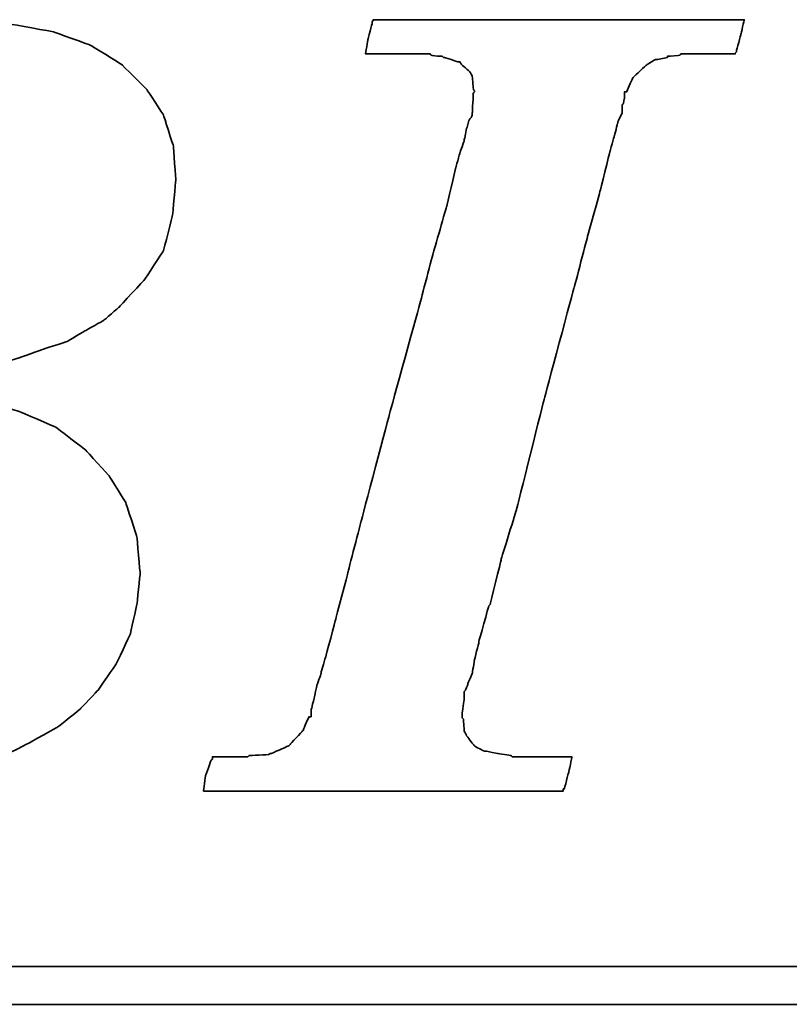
# Model space of a CAD drawing. Header units: millimetres. Extents: x 215 to 737, y 121 to 371.
# Tile 30 of 45: x 278.276 to 279.091, y 272.287 to 273.331. Entities that reach past the tile are written whole.
import ezdxf

# ---------------------------------------------------------------- set-up
doc = ezdxf.new("R2010")
doc.units = ezdxf.units.MM
doc.header["$LTSCALE"] = 0.05
doc.layers.add('DIM', color=4, linetype='CONTINUOUS')
doc.layers.add('layer 1', color=7, linetype='CONTINUOUS')

# ---------------------------------------------------------------- blocks, each defined once
blk = doc.blocks.new('TBI MOTION logo(完整正式版)')
at = {"layer": 'layer 1', "color": 22, "lineweight": 35}
for points, knots in [([(-64.65375, -6.86375), (-64.65375, -6.86375), (-64.84375, -7.29625), (-64.84375, -7.29625), (-64.84375, -7.29625), (-64.84375, -7.29625), (-64.86875, -7.34375), (-64.86875, -7.34375), (-64.86875, -7.34375), (-64.86875, -7.34375), (-64.86875, -7.36875), (-64.86875, -7.36875), (-64.86875, -7.36875), (-64.86875, -7.36875), (-65.15375, -7.65375), (-65.15375, -7.65375), (-65.15375, -7.65375), (-65.15375, -7.65375), (-65.17875, -7.65375), (-65.17875, -7.65375), (-65.17875, -7.65375), (-65.17875, -7.65375), (-65.20375, -7.67875), (-65.20375, -7.67875), (-65.20375, -7.67875), (-65.20375, -7.67875), (-65.58875, -7.87125), (-65.58875, -7.87125), (-65.58875, -7.87125), (-65.58875, -7.87125), (-65.63375, -7.87125), (-65.63375, -7.87125), (-65.63375, -7.87125), (-65.63375, -7.87125), (-65.65875, -7.89375), (-65.65875, -7.89375), (-65.65875, -7.89375), (-65.65875, -7.89375), (-66.09375, -7.94375), (-66.09375, -7.94375), (-66.09375, -7.94375), (-66.09375, -7.94375), (-66.11375, -7.94375), (-66.11375, -7.94375), (-66.11375, -7.94375), (-66.11375, -7.94375), (-66.16375, -7.94375), (-66.16375, -7.94375), (-66.16375, -7.94375), (-66.16375, -7.94375), (-66.30875, -7.94375), (-66.30875, -7.94375), (-66.30875, -7.94375), (-66.30875, -7.94375), (-66.69375, -7.94375), (-66.69375, -7.94375), (-66.69375, -7.94375), (-66.69375, -7.94375), (-67.07375, -7.94375), (-67.07375, -7.94375), (-67.07375, -7.94375), (-67.07375, -7.94375), (-67.12375, -7.94375), (-67.12375, -7.94375), (-67.12375, -7.94375), (-67.12375, -7.94375), (-67.12375, -7.96625), (-67.12375, -7.96625), (-67.12375, -7.96625), (-67.12375, -7.96625), (-67.14875, -7.99125), (-67.14875, -7.99125), (-67.14875, -7.99125), (-67.14875, -7.99125), (-67.24375, -8.34875), (-67.24375, -8.34875), (-67.24375, -8.34875), (-67.24375, -8.34875), (-67.31375, -8.68625), (-67.31375, -8.68625), (-67.31375, -8.68625), (-67.31375, -8.68625), (-67.26875, -8.68625), (-67.26875, -8.68625), (-67.26875, -8.68625), (-67.26875, -8.68625), (-67.07375, -8.68625), (-67.07375, -8.68625), (-67.07375, -8.68625), (-67.07375, -8.68625), (-66.54875, -8.68625), (-66.54875, -8.68625), (-66.54875, -8.68625), (-66.54875, -8.68625), (-65.82625, -8.68625), (-65.82625, -8.68625), (-65.82625, -8.68625), (-65.82625, -8.68625), (-65.01375, -8.68625), (-65.01375, -8.68625), (-65.01375, -8.68625), (-65.01375, -8.68625), (-64.05375, -8.68625), (-64.05375, -8.68625), (-64.05375, -8.68625), (-64.05375, -8.68625), (-62.08375, -8.68625), (-62.08375, -8.68625), (-62.08375, -8.68625), (-62.08375, -8.68625), (-60.06875, -8.68625), (-60.06875, -8.68625), (-60.06875, -8.68625), (-60.06875, -8.68625), (-59.10875, -8.68625), (-59.10875, -8.68625), (-59.10875, -8.68625), (-59.10875, -8.68625), (-58.29375, -8.68625), (-58.29375, -8.68625), (-58.29375, -8.68625), (-58.29375, -8.68625), (-57.57375, -8.68625), (-57.57375, -8.68625), (-57.57375, -8.68625), (-57.57375, -8.68625), (-57.04875, -8.68625), (-57.04875, -8.68625), (-57.04875, -8.68625), (-57.04875, -8.68625), (-56.85375, -8.68625), (-56.85375, -8.68625), (-56.85375, -8.68625), (-56.85375, -8.68625), (-56.70875, -8.68625), (-56.70875, -8.68625), (-56.70875, -8.68625), (-56.70875, -8.68625), (-56.61375, -8.68625), (-56.61375, -8.68625), (-56.61375, -8.68625), (-56.61375, -8.68625), (-56.56875, -8.68625), (-56.56875, -8.68625), (-56.56875, -8.68625), (-56.56875, -8.68625), (-55.65375, -8.63875), (-55.65375, -8.63875), (-55.65375, -8.63875), (-55.65375, -8.63875), (-54.76875, -8.51875), (-54.76875, -8.51875), (-54.76875, -8.51875), (-54.76875, -8.51875), (-53.90375, -8.30375), (-53.90375, -8.30375), (-53.90375, -8.30375), (-53.90375, -8.30375), (-53.08875, -8.03875), (-53.08875, -8.03875), (-53.08875, -8.03875), (-53.08875, -8.03875), (-52.34375, -7.65375), (-52.34375, -7.65375), (-52.34375, -7.65375), (-52.34375, -7.65375), (-51.69875, -7.29625), (-51.69875, -7.29625), (-51.69875, -7.29625), (-51.69875, -7.29625), (-51.21875, -6.91125), (-51.21875, -6.91125), (-51.21875, -6.91125), (-51.21875, -6.91125), (-50.83375, -6.50375), (-50.83375, -6.50375), (-50.83375, -6.50375), (-50.83375, -6.50375), (-50.44875, -5.94875), (-50.44875, -5.94875), (-50.44875, -5.94875), (-50.44875, -5.94875), (-50.13875, -5.30375), (-50.13875, -5.30375), (-50.13875, -5.30375), (-50.13875, -5.30375), (-49.99375, -4.65375), (-49.99375, -4.65375), (-49.99375, -4.65375), (-49.99375, -4.65375), (-49.92375, -3.98375), (-49.92375, -3.98375), (-49.92375, -3.98375), (-49.92375, -3.98375), (-49.99375, -3.19374), (-49.99375, -3.19374), (-49.99375, -3.19374), (-49.99375, -3.19374), (-50.23374, -2.44874), (-50.23374, -2.44874), (-50.23374, -2.44874), (-50.23374, -2.44874), (-50.59375, -1.87374), (-50.59375, -1.87374), (-50.59375, -1.87374), (-50.59375, -1.87374), (-51.09875, -1.31874), (-51.09875, -1.31874), (-51.09875, -1.31874), (-51.09875, -1.31874), (-51.74375, -0.81875), (-51.74375, -0.81875), (-51.74375, -0.81875), (-51.74375, -0.81875), (-52.53875, -0.48125), (-52.53875, -0.48125), (-52.53875, -0.48125), (-52.53875, -0.48125), (-53.47375, -0.21875), (-53.47375, -0.21875), (-53.47375, -0.21875), (-53.47375, -0.21875), (-54.52875, -0.04874), (-54.52875, -0.04874), (-54.52875, -0.04874), (-54.52875, -0.04874), (-55.65375, 0.12125), (-55.65375, 0.12125), (-55.65375, 0.12125), (-55.65375, 0.12125), (-54.50375, 0.28624), (-54.50375, 0.28624), (-54.50375, 0.28624), (-54.50375, 0.28624), (-53.83375, 0.38124), (-53.83375, 0.38124), (-53.83375, 0.38124), (-53.83375, 0.38124), (-53.18375, 0.50125), (-53.18375, 0.50125), (-53.18375, 0.50125), (-53.18375, 0.50125), (-52.55875, 0.66874), (-52.55875, 0.66874), (-52.55875, 0.66874), (-52.55875, 0.66874), (-52.03375, 0.86124), (-52.03375, 0.86124), (-52.03375, 0.86124), (-52.03375, 0.86124), (-51.50374, 1.03124), (-51.50374, 1.03124), (-51.50374, 1.03124), (-51.50374, 1.03124), (-51.09875, 1.27125), (-51.09875, 1.27125), (-51.09875, 1.27125), (-51.09875, 1.27125), (-50.71375, 1.48624), (-50.71375, 1.48624), (-50.71375, 1.48624), (-50.71375, 1.48624), (-50.37625, 1.77625), (-50.37625, 1.77625), (-50.37625, 1.77625), (-50.37625, 1.77625), (-49.82375, 2.37625), (-49.82375, 2.37625), (-49.82375, 2.37625), (-49.82375, 2.37625), (-49.41875, 2.99625), (-49.41875, 2.99625), (-49.41875, 2.99625), (-49.41875, 2.99625), (-49.22375, 3.76625), (-49.22375, 3.76625), (-49.22375, 3.76625), (-49.22375, 3.76625), (-49.15375, 4.50874), (-49.15375, 4.50874), (-49.15375, 4.50874), (-49.15375, 4.50874), (-49.20375, 5.25125), (-49.20375, 5.25125), (-49.20375, 5.25125), (-49.20375, 5.25125), (-49.41875, 5.92625), (-49.41875, 5.92625), (-49.41875, 5.92625), (-49.41875, 5.92625), (-49.77875, 6.47625), (-49.77875, 6.47625), (-49.77875, 6.47625), (-49.77875, 6.47625), (-50.33125, 7.02624), (-50.33125, 7.02624), (-50.33125, 7.02624), (-50.33125, 7.02624), (-51.00125, 7.43625), (-51.00125, 7.43625), (-51.00125, 7.43625), (-51.00125, 7.43625), (-51.79375, 7.72625), (-51.79375, 7.72625), (-51.79375, 7.72625), (-51.79375, 7.72625), (-52.72875, 7.89124), (-52.72875, 7.89124), (-52.72875, 7.89124), (-52.72875, 7.89124), (-53.83375, 7.98625), (-53.83375, 7.98625), (-53.83375, 7.98625), (-53.83375, 7.98625), (-53.92875, 7.98625), (-53.92875, 7.98625), (-53.92875, 7.98625), (-53.92875, 7.98625), (-54.26375, 7.98625), (-54.26375, 7.98625), (-54.26375, 7.98625), (-54.26375, 7.98625), (-54.74375, 7.98625), (-54.74375, 7.98625), (-54.74375, 7.98625), (-54.74375, 7.98625), (-55.36875, 7.98625), (-55.36875, 7.98625), (-55.36875, 7.98625), (-55.36875, 7.98625), (-56.13375, 7.98625), (-56.13375, 7.98625), (-56.13375, 7.98625), (-56.13375, 7.98625), (-56.94875, 7.98625), (-56.94875, 7.98625), (-56.94875, 7.98625), (-56.94875, 7.98625), (-58.77625, 7.98625), (-58.77625, 7.98625), (-58.77625, 7.98625), (-58.77625, 7.98625), (-60.59875, 7.98625), (-60.59875, 7.98625), (-60.59875, 7.98625), (-60.59875, 7.98625), (-61.41375, 7.98625), (-61.41375, 7.98625), (-61.41375, 7.98625), (-61.41375, 7.98625), (-62.17875, 7.98625), (-62.17875, 7.98625), (-62.17875, 7.98625), (-62.17875, 7.98625), (-62.80375, 7.98625), (-62.80375, 7.98625), (-62.80375, 7.98625), (-62.80375, 7.98625), (-63.30625, 7.98625), (-63.30625, 7.98625), (-63.30625, 7.98625), (-63.30625, 7.98625), (-63.57375, 7.98625), (-63.57375, 7.98625), (-63.57375, 7.98625), (-63.57375, 7.98625), (-63.57375, 7.96375), (-63.57375, 7.96375), (-63.57375, 7.96375), (-63.57375, 7.96375), (-63.59875, 7.94125), (-63.59875, 7.94125), (-63.59875, 7.94125), (-63.59875, 7.94125), (-63.69375, 7.55625), (-63.69375, 7.55625), (-63.69375, 7.55625), (-63.69375, 7.55625), (-63.76375, 7.24624), (-63.76375, 7.24624), (-63.76375, 7.24624), (-63.76375, 7.24624), (-63.23875, 7.24624), (-63.23875, 7.24624), (-63.23875, 7.24624), (-63.23875, 7.24624), (-62.75875, 7.24624), (-62.75875, 7.24624), (-62.75875, 7.24624), (-62.75875, 7.24624), (-62.61125, 7.24624), (-62.61125, 7.24624), (-62.61125, 7.24624), (-62.61125, 7.24624), (-62.56625, 7.24624), (-62.56625, 7.24624), (-62.56625, 7.24624), (-62.56625, 7.24624), (-62.22875, 7.24624), (-62.22875, 7.24624), (-62.22875, 7.24624), (-62.22875, 7.24624), (-62.20375, 7.24624), (-62.20375, 7.24624), (-62.20375, 7.24624), (-62.20375, 7.24624), (-62.17875, 7.21875), (-62.17875, 7.21875), (-62.17875, 7.21875), (-62.17875, 7.21875), (-61.96375, 7.17125), (-61.96375, 7.17125), (-61.96375, 7.17125), (-61.96375, 7.17125), (-61.72375, 7.12624), (-61.72375, 7.12624), (-61.72375, 7.12624), (-61.72375, 7.12624), (-61.70375, 7.12624), (-61.70375, 7.12624), (-61.70375, 7.12624), (-61.70375, 7.12624), (-61.55875, 7.07624), (-61.55875, 7.07624), (-61.55875, 7.07624), (-61.55875, 7.07624), (-61.50875, 7.07624), (-61.50875, 7.07624), (-61.50875, 7.07624), (-61.50875, 7.07624), (-61.48375, 7.02624), (-61.48375, 7.02624), (-61.48375, 7.02624), (-61.48375, 7.02624), (-61.31875, 6.83375), (-61.31875, 6.83375), (-61.31875, 6.83375), (-61.31875, 6.83375), (-61.29375, 6.81125), (-61.29375, 6.81125), (-61.29375, 6.81125), (-61.29375, 6.81125), (-61.29375, 6.78625), (-61.29375, 6.78625), (-61.29375, 6.78625), (-61.29375, 6.78625), (-61.19875, 6.50124), (-61.19875, 6.50124), (-61.19875, 6.50124), (-61.19875, 6.50124), (-61.17375, 6.45124), (-61.17375, 6.45124), (-61.17375, 6.45124), (-61.17375, 6.45124), (-61.19875, 6.40625), (-61.19875, 6.40625), (-61.19875, 6.40625), (-61.19875, 6.40625), (-61.26875, 5.99624), (-61.26875, 5.99624), (-61.26875, 5.99624), (-61.26875, 5.99624), (-61.26875, 5.85125), (-61.26875, 5.85125), (-61.26875, 5.85125), (-61.26875, 5.85125), (-61.26875, 5.82625), (-61.26875, 5.82625), (-61.26875, 5.82625), (-61.26875, 5.82625), (-61.29375, 5.80625), (-61.29375, 5.80625), (-61.29375, 5.80625), (-61.29375, 5.80625), (-61.34125, 5.66125), (-61.34125, 5.66125), (-61.34125, 5.66125), (-61.34125, 5.66125), (-61.41375, 5.44625), (-61.41375, 5.44625), (-61.41375, 5.44625), (-61.41375, 5.44625), (-61.48375, 5.15625), (-61.48375, 5.15625), (-61.48375, 5.15625), (-61.48375, 5.15625), (-61.58375, 4.82124), (-61.58375, 4.82124), (-61.58375, 4.82124), (-61.58375, 4.82124), (-61.79875, 4.00375), (-61.79875, 4.00375), (-61.79875, 4.00375), (-61.79875, 4.00375), (-62.05875, 2.99625), (-62.05875, 2.99625), (-62.05875, 2.99625), (-62.05875, 2.99625), (-62.34875, 1.91625), (-62.34875, 1.91625), (-62.34875, 1.91625), (-62.34875, 1.91625), (-62.97375, -0.41124), (-62.97375, -0.41124), (-62.97375, -0.41124), (-62.97375, -0.41124), (-63.59875, -2.75875), (-63.59875, -2.75875), (-63.59875, -2.75875), (-63.59875, -2.75875), (-63.88375, -3.86374), (-63.88375, -3.86374), (-63.88375, -3.86374), (-63.88375, -3.86374), (-64.14875, -4.82374), (-64.14875, -4.82374), (-64.14875, -4.82374), (-64.14875, -4.82374), (-64.36375, -5.64125), (-64.36375, -5.64125), (-64.36375, -5.64125), (-64.36375, -5.64125), (-64.43625, -5.97625), (-64.43625, -5.97625), (-64.43625, -5.97625), (-64.43625, -5.97625), (-64.50875, -6.28625), (-64.50875, -6.28625), (-64.50875, -6.28625), (-64.50875, -6.28625), (-64.50875, -6.30875), (-64.50875, -6.30875), (-64.50875, -6.30875), (-64.50875, -6.30875), (-64.57875, -6.50375), (-64.57875, -6.50375), (-64.57875, -6.50375), (-64.57875, -6.50375), (-64.62875, -6.69625), (-64.62875, -6.69625), (-64.62875, -6.69625), (-64.62875, -6.69625), (-64.62875, -6.76875), (-64.62875, -6.76875), (-64.62875, -6.76875), (-64.62875, -6.76875), (-64.62875, -6.81375), (-64.62875, -6.81375), (-64.62875, -6.81375), (-64.62875, -6.81375), (-64.62875, -6.83875), (-64.62875, -6.83875), (-64.62875, -6.83875), (-64.62875, -6.83875), (-64.65375, -6.86375), (-64.65375, -6.86375)], [0, 0, 0, 0, 0.00719424, 0.00719424, 0.00719424, 0.00719425, 0.01438849, 0.01438849, 0.01438849, 0.0143885, 0.02158273, 0.02158273, 0.02158273, 0.02158274, 0.02877698, 0.02877698, 0.02877698, 0.02877699, 0.03597122, 0.03597122, 0.03597122, 0.03597123, 0.04316547, 0.04316547, 0.04316547, 0.04316548, 0.05035971, 0.05035971, 0.05035971, 0.05035972, 0.05755396, 0.05755396, 0.05755396, 0.05755397, 0.0647482, 0.0647482, 0.0647482, 0.06474821, 0.07194245, 0.07194245, 0.07194245, 0.07194246, 0.07913669, 0.07913669, 0.07913669, 0.0791367, 0.08633094, 0.08633094, 0.08633094, 0.08633095, 0.09352518, 0.09352518, 0.09352518, 0.09352519, 0.10071942, 0.10071942, 0.10071942, 0.10071943, 0.10791367, 0.10791367, 0.10791367, 0.10791368, 0.11510791, 0.11510791, 0.11510791, 0.11510792, 0.12230216, 0.12230216, 0.12230216, 0.12230217, 0.1294964, 0.1294964, 0.1294964, 0.12949641, 0.13669065, 0.13669065, 0.13669065, 0.13669066, 0.14388489, 0.14388489, 0.14388489, 0.1438849, 0.15107914, 0.15107914, 0.15107914, 0.15107915, 0.15827338, 0.15827338, 0.15827338, 0.15827339, 0.16546763, 0.16546763, 0.16546763, 0.16546764, 0.17266187, 0.17266187, 0.17266187, 0.17266188, 0.17985612, 0.17985612, 0.17985612, 0.17985613, 0.18705036, 0.18705036, 0.18705036, 0.18705037, 0.1942446, 0.1942446, 0.1942446, 0.19424461, 0.20143885, 0.20143885, 0.20143885, 0.20143886, 0.20863309, 0.20863309, 0.20863309, 0.2086331, 0.21582734, 0.21582734, 0.21582734, 0.21582735, 0.22302158, 0.22302158, 0.22302158, 0.22302159, 0.23021583, 0.23021583, 0.23021583, 0.23021584, 0.23741007, 0.23741007, 0.23741007, 0.23741008, 0.24460432, 0.24460432, 0.24460432, 0.24460433, 0.25179856, 0.25179856, 0.25179856, 0.25179857, 0.25899281, 0.25899281, 0.25899281, 0.25899282, 0.26618705, 0.26618705, 0.26618705, 0.26618706, 0.27338129, 0.27338129, 0.27338129, 0.2733813, 0.28057554, 0.28057554, 0.28057554, 0.28057555, 0.28776978, 0.28776978, 0.28776978, 0.28776979, 0.29496403, 0.29496403, 0.29496403, 0.29496404, 0.30215827, 0.30215827, 0.30215827, 0.30215828, 0.30935252, 0.30935252, 0.30935252, 0.30935253, 0.31654676, 0.31654676, 0.31654676, 0.31654677, 0.32374101, 0.32374101, 0.32374101, 0.32374102, 0.33093525, 0.33093525, 0.33093525, 0.33093526, 0.3381295, 0.3381295, 0.3381295, 0.33812951, 0.34532374, 0.34532374, 0.34532374, 0.34532375, 0.35251799, 0.35251799, 0.35251799, 0.352518, 0.35971223, 0.35971223, 0.35971223, 0.35971224, 0.36690647, 0.36690647, 0.36690647, 0.36690648, 0.37410072, 0.37410072, 0.37410072, 0.37410073, 0.38129496, 0.38129496, 0.38129496, 0.38129497, 0.38848921, 0.38848921, 0.38848921, 0.38848922, 0.39568345, 0.39568345, 0.39568345, 0.39568346, 0.4028777, 0.4028777, 0.4028777, 0.40287771, 0.41007194, 0.41007194, 0.41007194, 0.41007195, 0.41726619, 0.41726619, 0.41726619, 0.4172662, 0.42446043, 0.42446043, 0.42446043, 0.42446044, 0.43165468, 0.43165468, 0.43165468, 0.43165469, 0.43884892, 0.43884892, 0.43884892, 0.43884893, 0.44604317, 0.44604317, 0.44604317, 0.44604318, 0.45323741, 0.45323741, 0.45323741, 0.45323742, 0.46043165, 0.46043165, 0.46043165, 0.46043166, 0.4676259, 0.4676259, 0.4676259, 0.46762591, 0.47482014, 0.47482014, 0.47482014, 0.47482015, 0.48201439, 0.48201439, 0.48201439, 0.4820144, 0.48920863, 0.48920863, 0.48920863, 0.48920864, 0.49640288, 0.49640288, 0.49640288, 0.49640289, 0.50359712, 0.50359712, 0.50359712, 0.50359713, 0.51079137, 0.51079137, 0.51079137, 0.51079138, 0.51798561, 0.51798561, 0.51798561, 0.51798562, 0.52517986, 0.52517986, 0.52517986, 0.52517987, 0.5323741, 0.5323741, 0.5323741, 0.53237411, 0.53956835, 0.53956835, 0.53956835, 0.53956836, 0.54676259, 0.54676259, 0.54676259, 0.5467626, 0.55395683, 0.55395683, 0.55395683, 0.55395684, 0.56115108, 0.56115108, 0.56115108, 0.56115109, 0.56834532, 0.56834532, 0.56834532, 0.56834533, 0.57553957, 0.57553957, 0.57553957, 0.57553958, 0.58273381, 0.58273381, 0.58273381, 0.58273382, 0.58992806, 0.58992806, 0.58992806, 0.58992807, 0.5971223, 0.5971223, 0.5971223, 0.59712231, 0.60431655, 0.60431655, 0.60431655, 0.60431656, 0.61151079, 0.61151079, 0.61151079, 0.6115108, 0.61870504, 0.61870504, 0.61870504, 0.61870505, 0.62589928, 0.62589928, 0.62589928, 0.62589929, 0.63309353, 0.63309353, 0.63309353, 0.63309354, 0.64028777, 0.64028777, 0.64028777, 0.64028778, 0.64748201, 0.64748201, 0.64748201, 0.64748202, 0.65467626, 0.65467626, 0.65467626, 0.65467627, 0.6618705, 0.6618705, 0.6618705, 0.66187051, 0.66906475, 0.66906475, 0.66906475, 0.66906476, 0.67625899, 0.67625899, 0.67625899, 0.676259, 0.68345324, 0.68345324, 0.68345324, 0.68345325, 0.69064748, 0.69064748, 0.69064748, 0.69064749, 0.69784173, 0.69784173, 0.69784173, 0.69784174, 0.70503597, 0.70503597, 0.70503597, 0.70503598, 0.71223022, 0.71223022, 0.71223022, 0.71223023, 0.71942446, 0.71942446, 0.71942446, 0.71942447, 0.72661871, 0.72661871, 0.72661871, 0.72661872, 0.73381295, 0.73381295, 0.73381295, 0.73381296, 0.74100719, 0.74100719, 0.74100719, 0.7410072, 0.74820144, 0.74820144, 0.74820144, 0.74820145, 0.75539568, 0.75539568, 0.75539568, 0.75539569, 0.76258993, 0.76258993, 0.76258993, 0.76258994, 0.76978417, 0.76978417, 0.76978417, 0.76978418, 0.77697842, 0.77697842, 0.77697842, 0.77697843, 0.78417266, 0.78417266, 0.78417266, 0.78417267, 0.79136691, 0.79136691, 0.79136691, 0.79136692, 0.79856115, 0.79856115, 0.79856115, 0.79856116, 0.8057554, 0.8057554, 0.8057554, 0.80575541, 0.81294964, 0.81294964, 0.81294964, 0.81294965, 0.82014388, 0.82014388, 0.82014388, 0.82014389, 0.82733813, 0.82733813, 0.82733813, 0.82733814, 0.83453237, 0.83453237, 0.83453237, 0.83453238, 0.84172662, 0.84172662, 0.84172662, 0.84172663, 0.84892086, 0.84892086, 0.84892086, 0.84892087, 0.85611511, 0.85611511, 0.85611511, 0.85611512, 0.86330935, 0.86330935, 0.86330935, 0.86330936, 0.8705036, 0.8705036, 0.8705036, 0.87050361, 0.87769784, 0.87769784, 0.87769784, 0.87769785, 0.88489209, 0.88489209, 0.88489209, 0.8848921, 0.89208633, 0.89208633, 0.89208633, 0.89208634, 0.89928058, 0.89928058, 0.89928058, 0.89928059, 0.90647482, 0.90647482, 0.90647482, 0.90647483, 0.91366906, 0.91366906, 0.91366906, 0.91366907, 0.92086331, 0.92086331, 0.92086331, 0.92086332, 0.92805755, 0.92805755, 0.92805755, 0.92805756, 0.9352518, 0.9352518, 0.9352518, 0.93525181, 0.94244604, 0.94244604, 0.94244604, 0.94244605, 0.94964029, 0.94964029, 0.94964029, 0.9496403, 0.95683453, 0.95683453, 0.95683453, 0.95683454, 0.96402878, 0.96402878, 0.96402878, 0.96402879, 0.97122302, 0.97122302, 0.97122302, 0.97122303, 0.97841727, 0.97841727, 0.97841727, 0.97841728, 0.98561151, 0.98561151, 0.98561151, 0.98561152, 0.99280576, 0.99280576, 0.99280576, 0.99280577, 1, 1, 1, 1]), ([(-40.59125, -7.94375), (-40.59125, -7.94375), (-40.97375, -7.94375), (-40.97375, -7.94375), (-40.97375, -7.94375), (-40.97375, -7.94375), (-41.38125, -7.94375), (-41.38125, -7.94375), (-41.38125, -7.94375), (-41.38125, -7.94375), (-41.54875, -7.94375), (-41.54875, -7.94375), (-41.54875, -7.94375), (-41.54875, -7.94375), (-41.59875, -7.94375), (-41.59875, -7.94375), (-41.59875, -7.94375), (-41.59875, -7.94375), (-41.88375, -7.94375), (-41.88375, -7.94375), (-41.88375, -7.94375), (-41.88375, -7.94375), (-41.90875, -7.91875), (-41.90875, -7.91875), (-41.90875, -7.91875), (-41.90875, -7.91875), (-42.19875, -7.87125), (-42.19875, -7.87125), (-42.19875, -7.87125), (-42.19875, -7.87125), (-42.43875, -7.82375), (-42.43875, -7.82375), (-42.43875, -7.82375), (-42.43875, -7.82375), (-42.45875, -7.82375), (-42.45875, -7.82375), (-42.45875, -7.82375), (-42.45875, -7.82375), (-42.48625, -7.82375), (-42.48625, -7.82375), (-42.48625, -7.82375), (-42.48625, -7.82375), (-42.67625, -7.72375), (-42.67625, -7.72375), (-42.67625, -7.72375), (-42.67625, -7.72375), (-42.70125, -7.70375), (-42.70125, -7.70375), (-42.70125, -7.70375), (-42.70125, -7.70375), (-42.72375, -7.67875), (-42.72375, -7.67875), (-42.72375, -7.67875), (-42.72375, -7.67875), (-42.86875, -7.48875), (-42.86875, -7.48875), (-42.86875, -7.48875), (-42.86875, -7.48875), (-42.89375, -7.43875), (-42.89375, -7.43875), (-42.89375, -7.43875), (-42.89375, -7.43875), (-42.91875, -7.38875), (-42.91875, -7.38875), (-42.91875, -7.38875), (-42.91875, -7.38875), (-42.93875, -7.12875), (-42.93875, -7.12875), (-42.93875, -7.12875), (-42.93875, -7.12875), (-42.96375, -7.10375), (-42.96375, -7.10375), (-42.96375, -7.10375), (-42.96375, -7.10375), (-42.96375, -7.05375), (-42.96375, -7.05375), (-42.96375, -7.05375), (-42.96375, -7.05375), (-42.96375, -7.00875), (-42.96375, -7.00875), (-42.96375, -7.00875), (-42.96375, -7.00875), (-42.91875, -6.69625), (-42.91875, -6.69625), (-42.91875, -6.69625), (-42.91875, -6.69625), (-42.91875, -6.62375), (-42.91875, -6.62375), (-42.91875, -6.62375), (-42.91875, -6.62375), (-42.91875, -6.59625), (-42.91875, -6.59625), (-42.91875, -6.59625), (-42.91875, -6.59625), (-42.91875, -6.57375), (-42.91875, -6.57375), (-42.91875, -6.57375), (-42.91875, -6.57375), (-42.91875, -6.52875), (-42.91875, -6.52875), (-42.91875, -6.52875), (-42.91875, -6.52875), (-42.89375, -6.50375), (-42.89375, -6.50375), (-42.89375, -6.50375), (-42.89375, -6.50375), (-42.84375, -6.38375), (-42.84375, -6.38375), (-42.84375, -6.38375), (-42.84375, -6.38375), (-42.84375, -6.35875), (-42.84375, -6.35875), (-42.84375, -6.35875), (-42.84375, -6.35875), (-42.74625, -6.14375), (-42.74625, -6.14375), (-42.74625, -6.14375), (-42.74625, -6.14375), (-42.70125, -5.85375), (-42.70125, -5.85375), (-42.70125, -5.85375), (-42.70125, -5.85375), (-42.60375, -5.47125), (-42.60375, -5.47125), (-42.60375, -5.47125), (-42.60375, -5.47125), (-42.60375, -5.44875), (-42.60375, -5.44875), (-42.60375, -5.44875), (-42.60375, -5.44875), (-42.38875, -4.67875), (-42.38875, -4.67875), (-42.38875, -4.67875), (-42.38875, -4.67875), (-42.36375, -4.65375), (-42.36375, -4.65375), (-42.36375, -4.65375), (-42.36375, -4.65375), (-42.12375, -3.69625), (-42.12375, -3.69625), (-42.12375, -3.69625), (-42.12375, -3.69625), (-42.12375, -3.67374), (-42.12375, -3.67374), (-42.12375, -3.67374), (-42.12375, -3.67374), (-41.78875, -2.59374), (-41.78875, -2.59374), (-41.78875, -2.59374), (-41.78875, -2.59374), (-41.18875, -0.19375), (-41.18875, -0.19375), (-41.18875, -0.19375), (-41.18875, -0.19375), (-40.54375, 2.20624), (-40.54375, 2.20624), (-40.54375, 2.20624), (-40.54375, 2.20624), (-40.25375, 3.30875), (-40.25375, 3.30875), (-40.25375, 3.30875), (-40.25375, 3.30875), (-39.98875, 4.27125), (-39.98875, 4.27125), (-39.98875, 4.27125), (-39.98875, 4.27125), (-39.77375, 5.13125), (-39.77375, 5.13125), (-39.77375, 5.13125), (-39.77375, 5.13125), (-39.67875, 5.47125), (-39.67875, 5.47125), (-39.67875, 5.47125), (-39.67875, 5.47125), (-39.60375, 5.75625), (-39.60375, 5.75625), (-39.60375, 5.75625), (-39.60375, 5.75625), (-39.60375, 5.78125), (-39.60375, 5.78125), (-39.60375, 5.78125), (-39.60375, 5.78125), (-39.50875, 5.97125), (-39.50875, 5.97125), (-39.50875, 5.97125), (-39.50875, 5.97125), (-39.50875, 6.13875), (-39.50875, 6.13875), (-39.50875, 6.13875), (-39.50875, 6.13875), (-39.48625, 6.16625), (-39.48625, 6.16625), (-39.48625, 6.16625), (-39.48625, 6.16625), (-39.46125, 6.28625), (-39.46125, 6.28625), (-39.46125, 6.28625), (-39.46125, 6.28625), (-39.46125, 6.42625), (-39.46125, 6.42625), (-39.46125, 6.42625), (-39.46125, 6.42625), (-39.41375, 6.42625), (-39.41375, 6.42625), (-39.41375, 6.42625), (-39.41375, 6.42625), (-39.29375, 6.69125), (-39.29375, 6.69125), (-39.29375, 6.69125), (-39.29375, 6.69125), (-39.26875, 6.74125), (-39.26875, 6.74125), (-39.26875, 6.74125), (-39.26875, 6.74125), (-39.24375, 6.76625), (-39.24375, 6.76625), (-39.24375, 6.76625), (-39.24375, 6.76625), (-38.98375, 7.00624), (-38.98375, 7.00624), (-38.98375, 7.00624), (-38.98375, 7.00624), (-38.95625, 7.02624), (-38.95625, 7.02624), (-38.95625, 7.02624), (-38.95625, 7.02624), (-38.78875, 7.12624), (-38.78875, 7.12624), (-38.78875, 7.12624), (-38.78875, 7.12624), (-38.76375, 7.12624), (-38.76375, 7.12624), (-38.76375, 7.12624), (-38.76375, 7.12624), (-38.74375, 7.12624), (-38.74375, 7.12624), (-38.74375, 7.12624), (-38.74375, 7.12624), (-38.52875, 7.17125), (-38.52875, 7.17125), (-38.52875, 7.17125), (-38.52875, 7.17125), (-38.52875, 7.19624), (-38.52875, 7.19624), (-38.52875, 7.19624), (-38.52875, 7.19624), (-38.50375, 7.19624), (-38.50375, 7.19624), (-38.50375, 7.19624), (-38.50375, 7.19624), (-38.26125, 7.21875), (-38.26125, 7.21875), (-38.26125, 7.21875), (-38.26125, 7.21875), (-38.23875, 7.24624), (-38.23875, 7.24624), (-38.23875, 7.24624), (-38.23875, 7.24624), (-38.21625, 7.24624), (-38.21625, 7.24624), (-38.21625, 7.24624), (-38.21625, 7.24624), (-38.18875, 7.24624), (-38.18875, 7.24624), (-38.18875, 7.24624), (-38.18875, 7.24624), (-37.90375, 7.24624), (-37.90375, 7.24624), (-37.90375, 7.24624), (-37.90375, 7.24624), (-37.85375, 7.24624), (-37.85375, 7.24624), (-37.85375, 7.24624), (-37.85375, 7.24624), (-37.75875, 7.24624), (-37.75875, 7.24624), (-37.75875, 7.24624), (-37.75875, 7.24624), (-37.42375, 7.24624), (-37.42375, 7.24624), (-37.42375, 7.24624), (-37.42375, 7.24624), (-37.08875, 7.24624), (-37.08875, 7.24624), (-37.08875, 7.24624), (-37.08875, 7.24624), (-37.06375, 7.24624), (-37.06375, 7.24624), (-37.06375, 7.24624), (-37.06375, 7.24624), (-37.06375, 7.26624), (-37.06375, 7.26624), (-37.06375, 7.26624), (-37.06375, 7.26624), (-37.03875, 7.29125), (-37.03875, 7.29125), (-37.03875, 7.29125), (-37.03875, 7.29125), (-37.03875, 7.31625), (-37.03875, 7.31625), (-37.03875, 7.31625), (-37.03875, 7.31625), (-36.94125, 7.67625), (-36.94125, 7.67625), (-36.94125, 7.67625), (-36.94125, 7.67625), (-36.86875, 7.98625), (-36.86875, 7.98625), (-36.86875, 7.98625), (-36.86875, 7.98625), (-36.98875, 7.98625), (-36.98875, 7.98625), (-36.98875, 7.98625), (-36.98875, 7.98625), (-37.42375, 7.98625), (-37.42375, 7.98625), (-37.42375, 7.98625), (-37.42375, 7.98625), (-37.94875, 7.98625), (-37.94875, 7.98625), (-37.94875, 7.98625), (-37.94875, 7.98625), (-38.57375, 7.98625), (-38.57375, 7.98625), (-38.57375, 7.98625), (-38.57375, 7.98625), (-39.29375, 7.98625), (-39.29375, 7.98625), (-39.29375, 7.98625), (-39.29375, 7.98625), (-40.82875, 7.98625), (-40.82875, 7.98625), (-40.82875, 7.98625), (-40.82875, 7.98625), (-42.36375, 7.98625), (-42.36375, 7.98625), (-42.36375, 7.98625), (-42.36375, 7.98625), (-43.08375, 7.98625), (-43.08375, 7.98625), (-43.08375, 7.98625), (-43.08375, 7.98625), (-43.70875, 7.98625), (-43.70875, 7.98625), (-43.70875, 7.98625), (-43.70875, 7.98625), (-44.23375, 7.98625), (-44.23375, 7.98625), (-44.23375, 7.98625), (-44.23375, 7.98625), (-44.66875, 7.98625), (-44.66875, 7.98625), (-44.66875, 7.98625), (-44.66875, 7.98625), (-44.88375, 7.98625), (-44.88375, 7.98625), (-44.88375, 7.98625), (-44.88375, 7.98625), (-44.90875, 7.94125), (-44.90875, 7.94125), (-44.90875, 7.94125), (-44.90875, 7.94125), (-44.90875, 7.91625), (-44.90875, 7.91625), (-44.90875, 7.91625), (-44.90875, 7.91625), (-45.00375, 7.55625), (-45.00375, 7.55625), (-45.00375, 7.55625), (-45.00375, 7.55625), (-45.05375, 7.24624), (-45.05375, 7.24624), (-45.05375, 7.24624), (-45.05375, 7.24624), (-44.61875, 7.24624), (-44.61875, 7.24624), (-44.61875, 7.24624), (-44.61875, 7.24624), (-44.11375, 7.24624), (-44.11375, 7.24624), (-44.11375, 7.24624), (-44.11375, 7.24624), (-43.99375, 7.24624), (-43.99375, 7.24624), (-43.99375, 7.24624), (-43.99375, 7.24624), (-43.94625, 7.24624), (-43.94625, 7.24624), (-43.94625, 7.24624), (-43.94625, 7.24624), (-43.92374, 7.24624), (-43.92374, 7.24624), (-43.92374, 7.24624), (-43.92374, 7.24624), (-43.65875, 7.24624), (-43.65875, 7.24624), (-43.65875, 7.24624), (-43.65875, 7.24624), (-43.63875, 7.21875), (-43.63875, 7.21875), (-43.63875, 7.21875), (-43.63875, 7.21875), (-43.46875, 7.19624), (-43.46875, 7.19624), (-43.46875, 7.19624), (-43.46875, 7.19624), (-43.39875, 7.19624), (-43.39875, 7.19624), (-43.39875, 7.19624), (-43.39875, 7.19624), (-43.37125, 7.17125), (-43.37125, 7.17125), (-43.37125, 7.17125), (-43.37125, 7.17125), (-43.34875, 7.17125), (-43.34875, 7.17125), (-43.34875, 7.17125), (-43.34875, 7.17125), (-43.20375, 7.12624), (-43.20375, 7.12624), (-43.20375, 7.12624), (-43.20375, 7.12624), (-43.05875, 7.07624), (-43.05875, 7.07624), (-43.05875, 7.07624), (-43.05875, 7.07624), (-43.01375, 7.07624), (-43.01375, 7.07624), (-43.01375, 7.07624), (-43.01375, 7.07624), (-42.98875, 7.02624), (-42.98875, 7.02624), (-42.98875, 7.02624), (-42.98875, 7.02624), (-42.79875, 6.86125), (-42.79875, 6.86125), (-42.79875, 6.86125), (-42.79875, 6.86125), (-42.77375, 6.81125), (-42.77375, 6.81125), (-42.77375, 6.81125), (-42.77375, 6.81125), (-42.74625, 6.76625), (-42.74625, 6.76625), (-42.74625, 6.76625), (-42.74625, 6.76625), (-42.72375, 6.47625), (-42.72375, 6.47625), (-42.72375, 6.47625), (-42.72375, 6.47625), (-42.70125, 6.45124), (-42.70125, 6.45124), (-42.70125, 6.45124), (-42.70125, 6.45124), (-42.70125, 6.42625), (-42.70125, 6.42625), (-42.70125, 6.42625), (-42.70125, 6.42625), (-42.72375, 6.40625), (-42.72375, 6.40625), (-42.72375, 6.40625), (-42.72375, 6.40625), (-42.74625, 5.97125), (-42.74625, 5.97125), (-42.74625, 5.97125), (-42.74625, 5.97125), (-42.74625, 5.94625), (-42.74625, 5.94625), (-42.74625, 5.94625), (-42.74625, 5.94625), (-42.74625, 5.92625), (-42.74625, 5.92625), (-42.74625, 5.92625), (-42.74625, 5.92625), (-42.77375, 5.87625), (-42.77375, 5.87625), (-42.77375, 5.87625), (-42.77375, 5.87625), (-42.81875, 5.80625), (-42.81875, 5.80625), (-42.81875, 5.80625), (-42.81875, 5.80625), (-42.86875, 5.63625), (-42.86875, 5.63625), (-42.86875, 5.63625), (-42.86875, 5.63625), (-42.91875, 5.39625), (-42.91875, 5.39625), (-42.91875, 5.39625), (-42.91875, 5.39625), (-42.91875, 5.37124), (-42.91875, 5.37124), (-42.91875, 5.37124), (-42.91875, 5.37124), (-43.01375, 5.10874), (-43.01375, 5.10874), (-43.01375, 5.10874), (-43.01375, 5.10874), (-43.10875, 4.77124), (-43.10875, 4.77124), (-43.10875, 4.77124), (-43.10875, 4.77124), (-43.29875, 3.95625), (-43.29875, 3.95625), (-43.29875, 3.95625), (-43.29875, 3.95625), (-43.58875, 2.95125), (-43.58875, 2.95125), (-43.58875, 2.95125), (-43.58875, 2.95125), (-43.87375, 1.87125), (-43.87375, 1.87125), (-43.87375, 1.87125), (-43.87375, 1.87125), (-44.52625, -0.50374), (-44.52625, -0.50374), (-44.52625, -0.50374), (-44.52625, -0.50374), (-45.14875, -2.85375), (-45.14875, -2.85375), (-45.14875, -2.85375), (-45.14875, -2.85375), (-45.43375, -3.95875), (-45.43375, -3.95875), (-45.43375, -3.95875), (-45.43375, -3.95875), (-45.69875, -4.96875), (-45.69875, -4.96875), (-45.69875, -4.96875), (-45.69875, -4.96875), (-45.91375, -5.78375), (-45.91375, -5.78375), (-45.91375, -5.78375), (-45.91375, -5.78375), (-46.01375, -6.11875), (-46.01375, -6.11875), (-46.01375, -6.11875), (-46.01375, -6.11875), (-46.01375, -6.14375), (-46.01375, -6.14375), (-46.01375, -6.14375), (-46.01375, -6.14375), (-46.10875, -6.40875), (-46.10875, -6.40875), (-46.10875, -6.40875), (-46.10875, -6.40875), (-46.15375, -6.64875), (-46.15375, -6.64875), (-46.15375, -6.64875), (-46.15375, -6.64875), (-46.20375, -6.83875), (-46.20375, -6.83875), (-46.20375, -6.83875), (-46.20375, -6.83875), (-46.22875, -6.93375), (-46.22875, -6.93375), (-46.22875, -6.93375), (-46.22875, -6.93375), (-46.22875, -7.07875), (-46.22875, -7.07875), (-46.22875, -7.07875), (-46.22875, -7.07875), (-46.27375, -7.07875), (-46.27375, -7.07875), (-46.27375, -7.07875), (-46.27375, -7.07875), (-46.39375, -7.34375), (-46.39375, -7.34375), (-46.39375, -7.34375), (-46.39375, -7.34375), (-46.39375, -7.36875), (-46.39375, -7.36875), (-46.39375, -7.36875), (-46.39375, -7.36875), (-46.42125, -7.38875), (-46.42125, -7.38875), (-46.42125, -7.38875), (-46.42125, -7.38875), (-46.68375, -7.67875), (-46.68375, -7.67875), (-46.68375, -7.67875), (-46.68375, -7.67875), (-46.70875, -7.70375), (-46.70875, -7.70375), (-46.70875, -7.70375), (-46.70875, -7.70375), (-46.75375, -7.72375), (-46.75375, -7.72375), (-46.75375, -7.72375), (-46.75375, -7.72375), (-47.08875, -7.87125), (-47.08875, -7.87125), (-47.08875, -7.87125), (-47.08875, -7.87125), (-47.11625, -7.87125), (-47.11625, -7.87125), (-47.11625, -7.87125), (-47.11625, -7.87125), (-47.13875, -7.89375), (-47.13875, -7.89375), (-47.13875, -7.89375), (-47.13875, -7.89375), (-47.56875, -7.91875), (-47.56875, -7.91875), (-47.56875, -7.91875), (-47.56875, -7.91875), (-47.59625, -7.94375), (-47.59625, -7.94375), (-47.59625, -7.94375), (-47.59625, -7.94375), (-47.64375, -7.94375), (-47.64375, -7.94375), (-47.64375, -7.94375), (-47.64375, -7.94375), (-47.73625, -7.94375), (-47.73625, -7.94375), (-47.73625, -7.94375), (-47.73625, -7.94375), (-48.07375, -7.94375), (-48.07375, -7.94375), (-48.07375, -7.94375), (-48.07375, -7.94375), (-48.36125, -7.94375), (-48.36125, -7.94375), (-48.36125, -7.94375), (-48.36125, -7.94375), (-48.36125, -7.96625), (-48.36125, -7.96625), (-48.36125, -7.96625), (-48.36125, -7.96625), (-48.36125, -7.99125), (-48.36125, -7.99125), (-48.36125, -7.99125), (-48.36125, -7.99125), (-48.38875, -8.01375), (-48.38875, -8.01375), (-48.38875, -8.01375), (-48.38875, -8.01375), (-48.50875, -8.34875), (-48.50875, -8.34875), (-48.50875, -8.34875), (-48.50875, -8.34875), (-48.55375, -8.68625), (-48.55375, -8.68625), (-48.55375, -8.68625), (-48.55375, -8.68625), (-48.45875, -8.68625), (-48.45875, -8.68625), (-48.45875, -8.68625), (-48.45875, -8.68625), (-48.07375, -8.68625), (-48.07375, -8.68625), (-48.07375, -8.68625), (-48.07375, -8.68625), (-47.52375, -8.68625), (-47.52375, -8.68625), (-47.52375, -8.68625), (-47.52375, -8.68625), (-46.92375, -8.68625), (-46.92375, -8.68625), (-46.92375, -8.68625), (-46.92375, -8.68625), (-46.25375, -8.68625), (-46.25375, -8.68625), (-46.25375, -8.68625), (-46.25375, -8.68625), (-46.20375, -8.68625), (-46.20375, -8.68625), (-46.20375, -8.68625), (-46.20375, -8.68625), (-44.71375, -8.68625), (-44.71375, -8.68625), (-44.71375, -8.68625), (-44.71375, -8.68625), (-43.22875, -8.68625), (-43.22875, -8.68625), (-43.22875, -8.68625), (-43.22875, -8.68625), (-42.55875, -8.68625), (-42.55875, -8.68625), (-42.55875, -8.68625), (-42.55875, -8.68625), (-42.50875, -8.68625), (-42.50875, -8.68625), (-42.50875, -8.68625), (-42.50875, -8.68625), (-41.93375, -8.68625), (-41.93375, -8.68625), (-41.93375, -8.68625), (-41.93375, -8.68625), (-41.38125, -8.68625), (-41.38125, -8.68625), (-41.38125, -8.68625), (-41.38125, -8.68625), (-40.97375, -8.68625), (-40.97375, -8.68625), (-40.97375, -8.68625), (-40.97375, -8.68625), (-40.78125, -8.68625), (-40.78125, -8.68625), (-40.78125, -8.68625), (-40.78125, -8.68625), (-40.78125, -8.63875), (-40.78125, -8.63875), (-40.78125, -8.63875), (-40.78125, -8.63875), (-40.75875, -8.63875), (-40.75875, -8.63875), (-40.75875, -8.63875), (-40.75875, -8.63875), (-40.66375, -8.27875), (-40.66375, -8.27875), (-40.66375, -8.27875), (-40.66375, -8.27875), (-40.59125, -7.94375), (-40.59125, -7.94375)], [0, 0, 0, 0, 0.00558659, 0.00558659, 0.00558659, 0.0055866, 0.01117318, 0.01117318, 0.01117318, 0.01117319, 0.01675978, 0.01675978, 0.01675978, 0.01675979, 0.02234637, 0.02234637, 0.02234637, 0.02234638, 0.02793296, 0.02793296, 0.02793296, 0.02793297, 0.03351955, 0.03351955, 0.03351955, 0.03351956, 0.03910615, 0.03910615, 0.03910615, 0.03910616, 0.04469274, 0.04469274, 0.04469274, 0.04469275, 0.05027933, 0.05027933, 0.05027933, 0.05027934, 0.05586592, 0.05586592, 0.05586592, 0.05586593, 0.06145251, 0.06145251, 0.06145251, 0.06145252, 0.06703911, 0.06703911, 0.06703911, 0.06703912, 0.0726257, 0.0726257, 0.0726257, 0.07262571, 0.07821229, 0.07821229, 0.07821229, 0.0782123, 0.08379888, 0.08379888, 0.08379888, 0.08379889, 0.08938547, 0.08938547, 0.08938547, 0.08938548, 0.09497207, 0.09497207, 0.09497207, 0.09497208, 0.10055866, 0.10055866, 0.10055866, 0.10055867, 0.10614525, 0.10614525, 0.10614525, 0.10614526, 0.11173184, 0.11173184, 0.11173184, 0.11173185, 0.11731844, 0.11731844, 0.11731844, 0.11731845, 0.12290503, 0.12290503, 0.12290503, 0.12290504, 0.12849162, 0.12849162, 0.12849162, 0.12849163, 0.13407821, 0.13407821, 0.13407821, 0.13407822, 0.1396648, 0.1396648, 0.1396648, 0.13966481, 0.1452514, 0.1452514, 0.1452514, 0.14525141, 0.15083799, 0.15083799, 0.15083799, 0.150838, 0.15642458, 0.15642458, 0.15642458, 0.15642459, 0.16201117, 0.16201117, 0.16201117, 0.16201118, 0.16759777, 0.16759777, 0.16759777, 0.16759778, 0.17318436, 0.17318436, 0.17318436, 0.17318437, 0.17877095, 0.17877095, 0.17877095, 0.17877096, 0.18435754, 0.18435754, 0.18435754, 0.18435755, 0.18994413, 0.18994413, 0.18994413, 0.18994414, 0.19553073, 0.19553073, 0.19553073, 0.19553074, 0.20111732, 0.20111732, 0.20111732, 0.20111733, 0.20670391, 0.20670391, 0.20670391, 0.20670392, 0.2122905, 0.2122905, 0.2122905, 0.21229051, 0.21787709, 0.21787709, 0.21787709, 0.2178771, 0.22346369, 0.22346369, 0.22346369, 0.2234637, 0.22905028, 0.22905028, 0.22905028, 0.22905029, 0.23463687, 0.23463687, 0.23463687, 0.23463688, 0.24022346, 0.24022346, 0.24022346, 0.24022347, 0.24581006, 0.24581006, 0.24581006, 0.24581007, 0.25139665, 0.25139665, 0.25139665, 0.25139666, 0.25698324, 0.25698324, 0.25698324, 0.25698325, 0.26256983, 0.26256983, 0.26256983, 0.26256984, 0.26815642, 0.26815642, 0.26815642, 0.26815643, 0.27374302, 0.27374302, 0.27374302, 0.27374303, 0.27932961, 0.27932961, 0.27932961, 0.27932962, 0.2849162, 0.2849162, 0.2849162, 0.28491621, 0.29050279, 0.29050279, 0.29050279, 0.2905028, 0.29608939, 0.29608939, 0.29608939, 0.2960894, 0.30167598, 0.30167598, 0.30167598, 0.30167599, 0.30726257, 0.30726257, 0.30726257, 0.30726258, 0.31284916, 0.31284916, 0.31284916, 0.31284917, 0.31843575, 0.31843575, 0.31843575, 0.31843576, 0.32402235, 0.32402235, 0.32402235, 0.32402236, 0.32960894, 0.32960894, 0.32960894, 0.32960895, 0.33519553, 0.33519553, 0.33519553, 0.33519554, 0.34078212, 0.34078212, 0.34078212, 0.34078213, 0.34636872, 0.34636872, 0.34636872, 0.34636873, 0.35195531, 0.35195531, 0.35195531, 0.35195532, 0.3575419, 0.3575419, 0.3575419, 0.35754191, 0.36312849, 0.36312849, 0.36312849, 0.3631285, 0.36871508, 0.36871508, 0.36871508, 0.36871509, 0.37430168, 0.37430168, 0.37430168, 0.37430169, 0.37988827, 0.37988827, 0.37988827, 0.37988828, 0.38547486, 0.38547486, 0.38547486, 0.38547487, 0.39106145, 0.39106145, 0.39106145, 0.39106146, 0.39664804, 0.39664804, 0.39664804, 0.39664805, 0.40223464, 0.40223464, 0.40223464, 0.40223465, 0.40782123, 0.40782123, 0.40782123, 0.40782124, 0.41340782, 0.41340782, 0.41340782, 0.41340783, 0.41899441, 0.41899441, 0.41899441, 0.41899442, 0.42458101, 0.42458101, 0.42458101, 0.42458102, 0.4301676, 0.4301676, 0.4301676, 0.43016761, 0.43575419, 0.43575419, 0.43575419, 0.4357542, 0.44134078, 0.44134078, 0.44134078, 0.44134079, 0.44692737, 0.44692737, 0.44692737, 0.44692738, 0.45251397, 0.45251397, 0.45251397, 0.45251398, 0.45810056, 0.45810056, 0.45810056, 0.45810057, 0.46368715, 0.46368715, 0.46368715, 0.46368716, 0.46927374, 0.46927374, 0.46927374, 0.46927375, 0.47486034, 0.47486034, 0.47486034, 0.47486035, 0.48044693, 0.48044693, 0.48044693, 0.48044694, 0.48603352, 0.48603352, 0.48603352, 0.48603353, 0.49162011, 0.49162011, 0.49162011, 0.49162012, 0.4972067, 0.4972067, 0.4972067, 0.49720671, 0.5027933, 0.5027933, 0.5027933, 0.50279331, 0.50837989, 0.50837989, 0.50837989, 0.5083799, 0.51396648, 0.51396648, 0.51396648, 0.51396649, 0.51955307, 0.51955307, 0.51955307, 0.51955308, 0.52513966, 0.52513966, 0.52513966, 0.52513967, 0.53072626, 0.53072626, 0.53072626, 0.53072627, 0.53631285, 0.53631285, 0.53631285, 0.53631286, 0.54189944, 0.54189944, 0.54189944, 0.54189945, 0.54748603, 0.54748603, 0.54748603, 0.54748604, 0.55307263, 0.55307263, 0.55307263, 0.55307264, 0.55865922, 0.55865922, 0.55865922, 0.55865923, 0.56424581, 0.56424581, 0.56424581, 0.56424582, 0.5698324, 0.5698324, 0.5698324, 0.56983241, 0.57541899, 0.57541899, 0.57541899, 0.575419, 0.58100559, 0.58100559, 0.58100559, 0.5810056, 0.58659218, 0.58659218, 0.58659218, 0.58659219, 0.59217877, 0.59217877, 0.59217877, 0.59217878, 0.59776536, 0.59776536, 0.59776536, 0.59776537, 0.60335196, 0.60335196, 0.60335196, 0.60335197, 0.60893855, 0.60893855, 0.60893855, 0.60893856, 0.61452514, 0.61452514, 0.61452514, 0.61452515, 0.62011173, 0.62011173, 0.62011173, 0.62011174, 0.62569832, 0.62569832, 0.62569832, 0.62569833, 0.63128492, 0.63128492, 0.63128492, 0.63128493, 0.63687151, 0.63687151, 0.63687151, 0.63687152, 0.6424581, 0.6424581, 0.6424581, 0.64245811, 0.64804469, 0.64804469, 0.64804469, 0.6480447, 0.65363128, 0.65363128, 0.65363128, 0.65363129, 0.65921788, 0.65921788, 0.65921788, 0.65921789, 0.66480447, 0.66480447, 0.66480447, 0.66480448, 0.67039106, 0.67039106, 0.67039106, 0.67039107, 0.67597765, 0.67597765, 0.67597765, 0.67597766, 0.68156425, 0.68156425, 0.68156425, 0.68156426, 0.68715084, 0.68715084, 0.68715084, 0.68715085, 0.69273743, 0.69273743, 0.69273743, 0.69273744, 0.69832402, 0.69832402, 0.69832402, 0.69832403, 0.70391061, 0.70391061, 0.70391061, 0.70391062, 0.70949721, 0.70949721, 0.70949721, 0.70949722, 0.7150838, 0.7150838, 0.7150838, 0.71508381, 0.72067039, 0.72067039, 0.72067039, 0.7206704, 0.72625698, 0.72625698, 0.72625698, 0.72625699, 0.73184358, 0.73184358, 0.73184358, 0.73184359, 0.73743017, 0.73743017, 0.73743017, 0.73743018, 0.74301676, 0.74301676, 0.74301676, 0.74301677, 0.74860335, 0.74860335, 0.74860335, 0.74860336, 0.75418994, 0.75418994, 0.75418994, 0.75418995, 0.75977654, 0.75977654, 0.75977654, 0.75977655, 0.76536313, 0.76536313, 0.76536313, 0.76536314, 0.77094972, 0.77094972, 0.77094972, 0.77094973, 0.77653631, 0.77653631, 0.77653631, 0.77653632, 0.78212291, 0.78212291, 0.78212291, 0.78212292, 0.7877095, 0.7877095, 0.7877095, 0.78770951, 0.79329609, 0.79329609, 0.79329609, 0.7932961, 0.79888268, 0.79888268, 0.79888268, 0.79888269, 0.80446927, 0.80446927, 0.80446927, 0.80446928, 0.81005587, 0.81005587, 0.81005587, 0.81005588, 0.81564246, 0.81564246, 0.81564246, 0.81564247, 0.82122905, 0.82122905, 0.82122905, 0.82122906, 0.82681564, 0.82681564, 0.82681564, 0.82681565, 0.83240223, 0.83240223, 0.83240223, 0.83240224, 0.83798883, 0.83798883, 0.83798883, 0.83798884, 0.84357542, 0.84357542, 0.84357542, 0.84357543, 0.84916201, 0.84916201, 0.84916201, 0.84916202, 0.8547486, 0.8547486, 0.8547486, 0.85474861, 0.8603352, 0.8603352, 0.8603352, 0.86033521, 0.86592179, 0.86592179, 0.86592179, 0.8659218, 0.87150838, 0.87150838, 0.87150838, 0.87150839, 0.87709497, 0.87709497, 0.87709497, 0.87709498, 0.88268156, 0.88268156, 0.88268156, 0.88268157, 0.88826816, 0.88826816, 0.88826816, 0.88826817, 0.89385475, 0.89385475, 0.89385475, 0.89385476, 0.89944134, 0.89944134, 0.89944134, 0.89944135, 0.90502793, 0.90502793, 0.90502793, 0.90502794, 0.91061453, 0.91061453, 0.91061453, 0.91061454, 0.91620112, 0.91620112, 0.91620112, 0.91620113, 0.92178771, 0.92178771, 0.92178771, 0.92178772, 0.9273743, 0.9273743, 0.9273743, 0.92737431, 0.93296089, 0.93296089, 0.93296089, 0.9329609, 0.93854749, 0.93854749, 0.93854749, 0.9385475, 0.94413408, 0.94413408, 0.94413408, 0.94413409, 0.94972067, 0.94972067, 0.94972067, 0.94972068, 0.95530726, 0.95530726, 0.95530726, 0.95530727, 0.96089385, 0.96089385, 0.96089385, 0.96089386, 0.96648045, 0.96648045, 0.96648045, 0.96648046, 0.97206704, 0.97206704, 0.97206704, 0.97206705, 0.97765363, 0.97765363, 0.97765363, 0.97765364, 0.98324022, 0.98324022, 0.98324022, 0.98324023, 0.98882682, 0.98882682, 0.98882682, 0.98882683, 0.99441341, 0.99441341, 0.99441341, 0.99441342, 1, 1, 1, 1]), ([(75.90875, -9.47875), (75.90875, -9.47875), (75.90875, -12.28625), (75.90875, -12.28625), (75.90875, -12.28625), (75.90875, -12.28625), (75.90875, -12.47875), (75.90875, -12.47875), (75.90875, -12.47875), (75.90875, -12.47875), (75.71625, -12.47875), (75.71625, -12.47875), (75.71625, -12.47875), (75.71625, -12.47875), (-88.32875, -12.47875), (-88.32875, -12.47875), (-88.32875, -12.47875), (-88.32875, -12.47875), (-88.32875, -13.29375), (-88.32875, -13.29375), (-88.32875, -13.29375), (-88.32875, -13.29375), (82.89125, -13.29375), (82.89125, -13.29375), (82.89125, -13.29375), (82.89125, -13.29375), (75.90875, -9.47875), (75.90875, -9.47875)], [0, 0, 0, 0, 0.14285714, 0.14285714, 0.14285714, 0.14285715, 0.28571429, 0.28571429, 0.28571429, 0.2857143, 0.42857143, 0.42857143, 0.42857143, 0.42857144, 0.57142857, 0.57142857, 0.57142857, 0.57142858, 0.71428571, 0.71428571, 0.71428571, 0.71428572, 0.85714286, 0.85714286, 0.85714286, 0.85714287, 1, 1, 1, 1])]:
    blk.add_open_spline(points, degree=3, knots=knots, dxfattribs=at)

msp = doc.modelspace()

# ---------------------------------------------------------------- block references
at = {"layer": 'DIM', "color": 7, "xscale": 0.0490385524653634, "yscale": 0.0490385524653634, "zscale": 0.0490385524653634}
msp.add_blockref('TBI MOTION logo(完整正式版)', (280.8516, 272.9391), dxfattribs=at)

doc.saveas('drawing.dxf')
